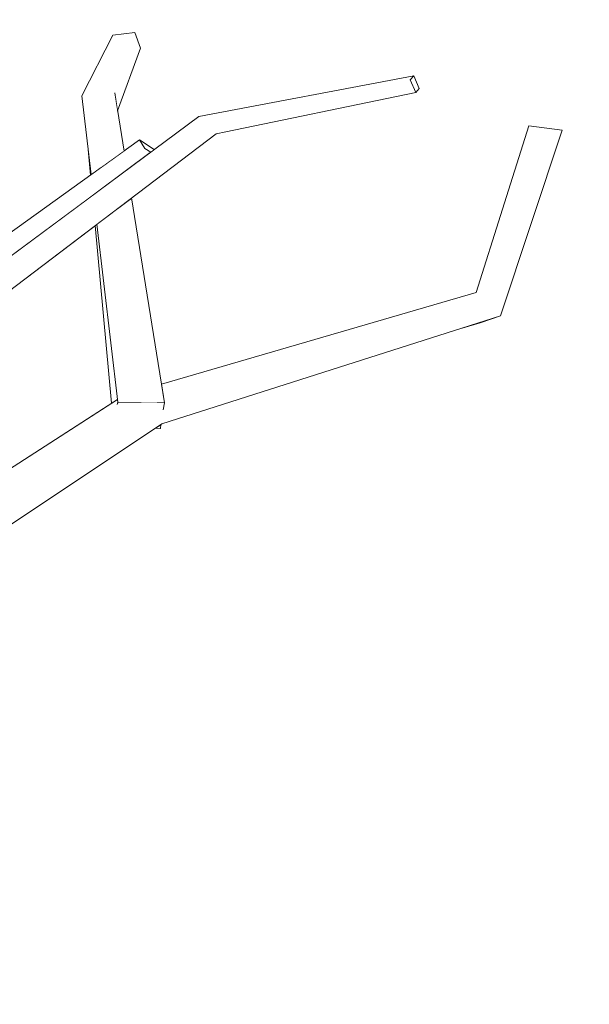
# Model space of a CAD drawing. Extents: x -289599 to -184549, y 66678 to 295474.
# Tile 125 of 256: x -267034 to -266939, y 71619 to 71783. Entities that reach past the tile are written whole.
import ezdxf

# ---------------------------------------------------------------- set-up
doc = ezdxf.new("R2010")
doc.units = 0
doc.header["$MEASUREMENT"] = 0
doc.linetypes.add('Wipeout_Contour', pattern=[1000, 0, -1000])
doc.layers.add('arch drzewa', color=8, linetype='Continuous')
doc.layers.add('Model Ściany', color=8, linetype='Continuous')
doc.layers.add('arch drzewa_Nr_Pióra__4', color=8, linetype='Continuous', lineweight=9)

msp = doc.modelspace()

# ---------------------------------------------------------------- wipeouts: each hides what was drawn before it
at = {"color": 254, "linetype": 'Wipeout_Contour', "lineweight": 0, "ltscale": 155815580.5429485}
msp.add_wipeout([(-266554.89, 73918.5), (-267404.89, 73918.5), (-267404.89, 71750.74), (-267394.05, 71748.38), (-267372.77, 71719.53), (-267373.64, 71718.42), (-267361.77, 71703.3), (-267362.86, 71707.49), (-267359.04, 71708.25), (-267358.29, 71705.38), (-267355.17, 71695.54), (-267346.43, 71685.62), (-267240.2, 71631.77), (-267227.65, 71618.5), (-267218.17, 71618.5), (-267220.21, 71620.82), (-267247.35, 71650.22), (-267302.21, 71663.9), (-267344.56, 71705.32), (-267344.38, 71705.62), (-267342.13, 71706.97), (-267301.15, 71667.98), (-267250.39, 71657.3), (-267251.23, 71718.8), (-267273.59, 71740.57), (-267303.22, 71763.94), (-267315.77, 71793.44), (-267312.12, 71795.22), (-267299.06, 71767.03), (-267278.28, 71751.59), (-267300.51, 71793.47), (-267299.07, 71794.08), (-267295.74, 71795.05), (-267269.02, 71744.71), (-267267.61, 71743.65), (-267242.21, 71719.01), (-267240.22, 71656.11), (-267209.85, 71623.74), (-267192.15, 71653.85), (-267191.46, 71694.71), (-267193.92, 71714.07), (-267240.91, 71785.35), (-267259.73, 71812.62), (-267259.88, 71812.93), (-267260.8, 71812.82), (-267270.86, 71824.37), (-267270.54, 71828.28), (-267284.76, 71838.86), (-267339.96, 71858.73), (-267360.22, 71897.52), (-267358.39, 71899.45), (-267355.97, 71898.67), (-267336.95, 71862.09), (-267284.5, 71844.32), (-267289.83, 71884.07), (-267289.74, 71884.6), (-267318.21, 71914.64), (-267315.25, 71916.35), (-267314.75, 71916.33), (-267285.4, 71886.11), (-267266.24, 71880.37), (-267263.37, 71892.41), (-267272.23, 71900.47), (-267271.16, 71917.53), (-267290.97, 71936.41), (-267293.6, 71962.94), (-267291, 71964.16), (-267288.75, 71963.13), (-267285.82, 71939.03), (-267270.75, 71924.2), (-267270.15, 71933.8), (-267268.22, 71934.27), (-267266.08, 71933.72), (-267266.79, 71920.31), (-267258.08, 71911.73), (-267250.14, 71948.8), (-267246.25, 71948.52), (-267246.21, 71946.67), (-267254.45, 71908.17), (-267252.47, 71906.21), (-267255.44, 71892.9), (-267227.55, 71869.33), (-267227.88, 71868.89), (-267227.73, 71868.84), (-267199.86, 71820.83), (-267198.77, 71802.23), (-267191.78, 71821.78), (-267221.92, 71864.2), (-267221.25, 71864.62), (-267218.99, 71865.53), (-267189.25, 71824.28), (-267188.66, 71858.3), (-267186.39, 71900.82), (-267222.82, 71986.56), (-267226.45, 71988.74), (-267224.64, 71990.83), (-267225.42, 71992.67), (-267229.06, 71999.34), (-267272.8, 72049.63), (-267294.95, 72051.63), (-267299.19, 72053.27), (-267330.73, 72076.07), (-267343.97, 72085.11), (-267390.39, 72099.59), (-267391.71, 72101.29), (-267389.57, 72103.42), (-267341.07, 72088.55), (-267328.2, 72079.46), (-267355.07, 72117.93), (-267355.02, 72119.18), (-267352.4, 72119.92), (-267325.31, 72083.33), (-267285.03, 72065.32), (-267313.51, 72104.32), (-267306.83, 72136.48), (-267310, 72141.1), (-267327.38, 72176.11), (-267325.58, 72177.05), (-267323.15, 72177.38), (-267308.13, 72149.23), (-267310.21, 72162.07), (-267306.83, 72162.95), (-267306.13, 72162.19), (-267303.17, 72145.56), (-267301.81, 72139.09), (-267289.28, 72122.03), (-267288.79, 72176.46), (-267286.85, 72176.89), (-267283.45, 72176.62), (-267284, 72114.84), (-267282.59, 72112.92), (-267248.87, 72053.1), (-267227.3, 72017.9), (-267229.32, 72048.9), (-267234.21, 72057.74), (-267236.98, 72061.01), (-267236.23, 72061.39), (-267250.28, 72086.77), (-267235.32, 72122.05), (-267228.73, 72157.87), (-267226.96, 72157.71), (-267226.37, 72157.6), (-267231.84, 72121.2), (-267245.33, 72088.35), (-267221.6, 72049.35), (-267221.55, 72048.99), (-267211.02, 72036.52), (-267224.99, 72066.7), (-267224.1, 72068.76), (-267220.34, 72068.94), (-267201.46, 72030.94), (-267205.13, 72046.01), (-267195.1, 72076.44), (-267196.57, 72076.37), (-267206.31, 72140.08), (-267220.79, 72182.17), (-267261.46, 72212.28), (-267294.12, 72221.23), (-267319.97, 72232.76), (-267344.72, 72248.99), (-267344.79, 72250.7), (-267342.36, 72251.89), (-267333.53, 72246.52), (-267331.86, 72248.22), (-267298.25, 72228.87), (-267290.01, 72225.52), (-267254.88, 72216.58), (-267222.76, 72193.85), (-267222.2, 72195.52), (-267234.49, 72228.61), (-267245.6, 72271.62), (-267248.78, 72301.27), (-267253.4, 72320.74), (-267256.92, 72334.03), (-267253.03, 72334.74), (-267252.42, 72333.68), (-267249.6, 72323.21), (-267243.96, 72304.25), (-267241.52, 72291.07), (-267237.66, 72316.17), (-267238.19, 72317.91), (-267243.11, 72323.08), (-267243.33, 72324.09), (-267240.09, 72325.73), (-267238.94, 72324.52), (-267238.64, 72324.84), (-267235.21, 72324.9), (-267233.47, 72318.76), (-267214.98, 72299.28), (-267212.2, 72333.19), (-267228.57, 72363.86), (-267226.03, 72365.13), (-267223.67, 72365.28), (-267206.11, 72332.9), (-267209.66, 72295.36), (-267181.01, 72258.39), (-267178.26, 72278.79), (-267178.28, 72280.56), (-267178.35, 72284.63), (-267179.79, 72286.84), (-267179.94, 72286.81), (-267180.16, 72287.39), (-267183.64, 72292.7), (-267184.72, 72299.54), (-267191.01, 72316.29), (-267194.12, 72352.21), (-267184.49, 72379.66), (-267181.78, 72379.12), (-267181.77, 72378.98), (-267190.2, 72352.49), (-267187.39, 72328.96), (-267186.13, 72329.22), (-267184.86, 72328.42), (-267179.85, 72303.15), (-267178.59, 72300.2), (-267179.23, 72341.99), (-267177.86, 72342.19), (-267175.84, 72342.16), (-267175.19, 72341.94), (-267175, 72335.45), (-267173.66, 72368.41), (-267171.45, 72368.51), (-267169.93, 72368.3), (-267170.4, 72322.65), (-267172.58, 72296.58), (-267157.45, 72312.87), (-267146.23, 72345.54), (-267142.87, 72345.09), (-267142.7, 72343.88), (-267152.89, 72309.78), (-267168.83, 72291.03), (-267169.46, 72282.3), (-267162.43, 72272.66), (-267162.33, 72257.61), (-267158.59, 72264.2), (-267152.34, 72309.05), (-267150.13, 72308.95), (-267148.64, 72308.74), (-267154.24, 72262.49), (-267162.27, 72247.35), (-267162.2, 72236.68), (-267135.6, 72265.25), (-267135.28, 72293), (-267131.42, 72293.3), (-267130.76, 72291.44), (-267131, 72270.18), (-267128.51, 72272.86), (-267122.12, 72299.75), (-267099.47, 72329.42), (-267097.98, 72329.77), (-267095.06, 72328.15), (-267116.44, 72300.44), (-267122.1, 72279.04), (-267096.71, 72303.64), (-267093.97, 72302.24), (-267092.55, 72300.96), (-267124.41, 72270.08), (-267124.47, 72270.11), (-267124.52, 72269.93), (-267131.09, 72262.5), (-267131.28, 72246.32), (-267091.76, 72275.06), (-267087.49, 72308.02), (-267082.99, 72307.8), (-267087.45, 72272.08), (-267129.48, 72240.53), (-267142.14, 72203.78), (-267139.97, 72201.92), (-267147.29, 72188.82), (-267148.25, 72186.05), (-267098.87, 72200.54), (-267078.78, 72244.31), (-267027.3, 72275.39), (-267024.95, 72273.24), (-267024.95, 72272.56), (-267073.28, 72242.57), (-267095.96, 72194.42), (-267152.29, 72175.83), (-267164.36, 72157.23), (-267164.31, 72155.32), (-267165.61, 72155.31), (-267166.47, 72153.98), (-267171.79, 72130.46), (-267171.79, 72129.72), (-267171.62, 72125.13), (-267168.64, 72128.16), (-267165.27, 72149.83), (-267163.68, 72151.86), (-267160.07, 72150.82), (-267162.38, 72127.73), (-267163.89, 72124.2), (-267171.23, 72114.39), (-267170.51, 72094.67), (-267170.45, 72094.54), (-267170.5, 72094.53), (-267169.08, 72055.64), (-267168.01, 72028.93), (-267166.71, 72022.75), (-267167.75, 72022.59), (-267166.11, 71981.58), (-267165.41, 71946.78), (-267160.96, 71940.17), (-267154.78, 71925.2), (-267157.32, 71971.72), (-267159.94, 72001.28), (-267163.82, 72055.82), (-267163.84, 72063.1), (-267164.32, 72077.48), (-267161.37, 72077.66), (-267160.94, 72076.85), (-267160.23, 72062.48), (-267159.66, 72054.84), (-267155.89, 72020.36), (-267152.04, 72041.87), (-267148.7, 72041.69), (-267146.72, 72041.2), (-267153.84, 72001.51), (-267153.6, 71999.34), (-267148.41, 71971.27), (-267141.73, 71910.81), (-267130.2, 71936.36), (-267124.65, 71946.44), (-267123.81, 71972.6), (-267099.22, 72018.98), (-267098.65, 72019.15), (-267098.69, 72019.63), (-267084.29, 72036.06), (-267073.32, 72053.32), (-267078.55, 72078.81), (-267075.93, 72079.42), (-267074.82, 72078.73), (-267070.47, 72057.8), (-267070.42, 72057.89), (-267056.61, 72091.8), (-267054.99, 72091.74), (-267051.8, 72090.79), (-267064.65, 72056.13), (-267068.73, 72049.4), (-267068.15, 72046.6), (-267077.33, 72035.21), (-267084.67, 72023.1), (-267062.19, 72029.47), (-267052.81, 72062.94), (-267048.42, 72062.22), (-267056.35, 72031.13), (-267054.58, 72031.63), (-267045.99, 72038.91), (-267032.16, 72051.01), (-267031.42, 72050.54), (-267020.35, 72062.61), (-267018.61, 72062.89), (-267015.99, 72061.06), (-267043.56, 72030.26), (-267052.71, 72027.73), (-267061.55, 72019.78), (-267080, 71992.99), (-267093.88, 71952.99), (-267084.28, 71961.07), (-267024.01, 71996.91), (-266998.65, 72044.15), (-266995.15, 72044.03), (-266993.91, 72042.09), (-267016.92, 71999.22), (-266957.08, 72017.32), (-266950.39, 72026.42), (-266930.3, 72054.71), (-266929.29, 72055.13), (-266926.46, 72053.39), (-266955.35, 72013.46), (-267019.39, 71992.96), (-267077.74, 71956.54), (-267099.7, 71936.7), (-267122.83, 71887.39), (-267126.74, 71865.63), (-267122.46, 71858.86), (-267124.14, 71868.46), (-267123.09, 71869.81), (-267120.43, 71869.49), (-267116.24, 71849), (-267114.26, 71845.88), (-267113.12, 71833.76), (-267112.64, 71831.42), (-267110.74, 71828.86), (-267105.17, 71849.14), (-267096.58, 71873.38), (-267095.7, 71875.13), (-267103.9, 71925.7), (-267100.53, 71926.23), (-267098.59, 71926.05), (-267091.65, 71883.21), (-267088.61, 71889.26), (-267081.24, 71913.31), (-267079.73, 71914.34), (-267076.87, 71912.94), (-267083.05, 71888.5), (-267089.79, 71871.89), (-267096.95, 71847.35), (-267104.1, 71819.91), (-267089.95, 71800.84), (-267077.85, 71836.95), (-267075.72, 71865.5), (-267049.63, 71904.05), (-267046.66, 71904.73), (-267045.7, 71902.48), (-267069.99, 71865.23), (-267070.6, 71836.16), (-267084.05, 71795.41), (-267080.14, 71787.89), (-267071.36, 71794.68), (-267054.59, 71808.43), (-267020.67, 71856.61), (-266986.06, 71878.82), (-266961.97, 71898.35), (-266959.13, 71896.29), (-266959.16, 71896.03), (-266960.68, 71894.8), (-266957.88, 71893.41), (-266958.11, 71891.29), (-267015.33, 71854.49), (-267048.81, 71806.87), (-267049.88, 71805.29), (-267051.19, 71803.49), (-267065.12, 71792.28), (-267077.11, 71782.06), (-267065.43, 71759.6), (-267041.15, 71802.36), (-267006.62, 71809.79), (-266983.4, 71843.27), (-266981.1, 71846.61), (-266980.61, 71847.28), (-266977.96, 71846.19), (-266980.37, 71842.76), (-267005.92, 71805.89), (-267036.06, 71799.94), (-267061.32, 71751.7), (-267059.69, 71748.58), (-267084.57, 71725.32), (-267053.86, 71730.73), (-267053.04, 71734.58), (-267021.97, 71756.89), (-267022.42, 71761.76), (-267023.39, 71770.12), (-267018.27, 71780.21), (-267014.6, 71780.62), (-267013.67, 71778.06), (-267017.46, 71767.62), (-267017.43, 71767.43), (-267016.39, 71760.9), (-267013.83, 71762.74), (-267011.35, 71761.13), (-267003.93, 71766.63), (-266968.16, 71773.45), (-266967.24, 71771.32), (-266967.8, 71770.63), (-267001.07, 71763.75), (-267015.13, 71753.08), (-267010.16, 71722.03), (-266957.77, 71737.3), (-266948.96, 71765.07), (-266943.45, 71764.4), (-266953.72, 71733.42), (-266957.11, 71732.26), (-266960.48, 71731.26), (-267010.07, 71715.44), (-267010.24, 71715.32), (-267010.34, 71714.69), (-267011.17, 71714.7), (-267050.84, 71688.31), (-267064.82, 71648.11), (-267103.31, 71618.5), (-266554.89, 71618.5), (-266554.89, 71746.14), (-266591.22, 71757.06), (-266615, 71786), (-266612.08, 71787.59), (-266610.19, 71788.38), (-266589.22, 71762.37), (-266564.6, 71755.4), (-266564.32, 71757.04), (-266563.13, 71758.14), (-266554.89, 71756.58)], dxfattribs=at).dxf.layer = 'Model Ściany'

# ---------------------------------------------------------------- next in the draw order: wipeouts: each hides what was drawn before it
at = {"color": 254, "linetype": 'Wipeout_Contour', "lineweight": 0, "ltscale": 971245.172792}
msp.add_wipeout([(-267017.46, 71767.62), (-267017.94, 71770.58), (-267017.43, 71767.43)], dxfattribs=at).dxf.layer = 'arch drzewa'
at = {"color": 254, "linetype": 'Wipeout_Contour', "lineweight": 0, "ltscale": 971234.795011}
msp.add_wipeout([(-267025.36, 71750.75), (-267011.95, 71760.69), (-267012.92, 71761.32)], dxfattribs=at).dxf.layer = 'arch drzewa'
at = {"color": 254, "linetype": 'Wipeout_Contour', "lineweight": 0, "ltscale": 1295013.027547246}
msp.add_wipeout([(-267046.1, 71729.59), (-267050.25, 71698.39), (-267018.5, 71718.87), (-267021.2, 71748.48)], dxfattribs=at).dxf.layer = 'Model Ściany'

# ---------------------------------------------------------------- next in the draw order: wipeouts: each hides what was drawn before it
at = {"color": 254, "linetype": 'Wipeout_Contour', "lineweight": 0, "ltscale": 1295034.085142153}
msp.add_wipeout([(-267012.92, 71761.32), (-267050.23, 71733.55), (-267048.55, 71733.56), (-267025.36, 71750.75)], dxfattribs=at).dxf.layer = 'arch drzewa'
at = {"color": 254, "linetype": 'Wipeout_Contour', "lineweight": 0, "ltscale": 1942424.171884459}
msp.add_wipeout([(-267050.84, 71688.31), (-267010.41, 71715.21), (-267010.49, 71715.75), (-267014.06, 71718.41), (-267017.5, 71718.73), (-267017.52, 71719.21)], dxfattribs=at).dxf.layer = 'arch drzewa'

# ---------------------------------------------------------------- next in the draw order: wipeouts: each hides what was drawn before it
at = {"color": 254, "linetype": 'Wipeout_Contour', "lineweight": 0, "ltscale": 971257.07144}
msp.add_wipeout([(-267050.23, 71733.55), (-267012.92, 71761.32), (-267013.83, 71762.74)], dxfattribs=at).dxf.layer = 'arch drzewa'
at = {"color": 254, "linetype": 'Wipeout_Contour', "lineweight": 0, "ltscale": 2266282.27089534}
msp.add_wipeout([(-267051.5, 71690.33), (-267053.75, 71689.17), (-267050.84, 71688.31), (-267017.52, 71719.21), (-267017.53, 71719.5), (-267050.25, 71698.39), (-267051.31, 71690.37)], dxfattribs=at).dxf.layer = 'arch drzewa'
at = {"color": 254, "linetype": 'Wipeout_Contour', "lineweight": 0, "ltscale": 971184.336314}
msp.add_wipeout([(-267010.07, 71715.44), (-267010.48, 71715.75), (-267010.41, 71715.21)], dxfattribs=at).dxf.layer = 'arch drzewa'

# ---------------------------------------------------------------- next in the draw order: wipeouts: each hides what was drawn before it
at = {"color": 254, "linetype": 'Wipeout_Contour', "lineweight": 0, "ltscale": 971288.331434}
msp.add_wipeout([(-267013.83, 71762.74), (-267053.04, 71734.58), (-267050.23, 71733.55)], dxfattribs=at).dxf.layer = 'arch drzewa'
at = {"color": 254, "linetype": 'Wipeout_Contour', "lineweight": 0, "ltscale": 971088.813237}
msp.add_wipeout([(-267010.07, 71715.44), (-266953.72, 71733.42), (-266957.77, 71737.3)], dxfattribs=at).dxf.layer = 'arch drzewa'

# ---------------------------------------------------------------- next in the draw order: wipeouts: each hides what was drawn before it
at = {"color": 254, "linetype": 'Wipeout_Contour', "lineweight": 0, "ltscale": 1294997.1038826}
msp.add_wipeout([(-267023.39, 71770.12), (-267020.18, 71758.18), (-267016.39, 71760.9), (-267017.94, 71770.58)], dxfattribs=at).dxf.layer = 'arch drzewa'
at = {"color": 254, "linetype": 'Wipeout_Contour', "lineweight": 0, "ltscale": 1294966.425902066}
msp.add_wipeout([(-267011.35, 71761.13), (-267013.83, 71762.74), (-267012.92, 71761.32), (-267011.95, 71760.69)], dxfattribs=at).dxf.layer = 'arch drzewa'
at = {"color": 254, "linetype": 'Wipeout_Contour', "lineweight": 0, "ltscale": 971190.783422}
msp.add_wipeout([(-267014.06, 71718.41), (-267010.49, 71715.75), (-267010.79, 71717.95)], dxfattribs=at).dxf.layer = 'arch drzewa'

# ---------------------------------------------------------------- next in the draw order: wipeouts: each hides what was drawn before it
at = {"color": 254, "linetype": 'Wipeout_Contour', "lineweight": 0, "ltscale": 971243.338899}
msp.add_wipeout([(-267017.46, 71767.62), (-267013.67, 71778.06), (-267014.6, 71780.62)], dxfattribs=at).dxf.layer = 'arch drzewa'
at = {"color": 254, "linetype": 'Wipeout_Contour', "lineweight": 0, "ltscale": 971251.954368}
msp.add_wipeout([(-267023.39, 71770.12), (-267021.86, 71756.97), (-267020.18, 71758.18)], dxfattribs=at).dxf.layer = 'arch drzewa'
at = {"color": 254, "linetype": 'Wipeout_Contour', "lineweight": 0, "ltscale": 2266051.971816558}
msp.add_wipeout([(-267009.85, 71717.82), (-267010.78, 71717.95), (-267010.48, 71715.75), (-267010.07, 71715.44), (-266957.77, 71737.3), (-267010.16, 71722.03), (-267009.66, 71718.97)], dxfattribs=at).dxf.layer = 'arch drzewa'

# ---------------------------------------------------------------- next in the draw order: wipeouts: each hides what was drawn before it
at = {"color": 254, "linetype": 'Wipeout_Contour', "lineweight": 0, "ltscale": 971244.915235}
msp.add_wipeout([(-267014.6, 71780.62), (-267017.94, 71770.58), (-267017.46, 71767.62)], dxfattribs=at).dxf.layer = 'arch drzewa'
at = {"color": 254, "linetype": 'Wipeout_Contour', "lineweight": 0, "ltscale": 971250.677476}
msp.add_wipeout([(-267022.42, 71761.76), (-267021.97, 71756.89), (-267021.86, 71756.97)], dxfattribs=at).dxf.layer = 'arch drzewa'
at = {"color": 254, "linetype": 'Wipeout_Contour', "lineweight": 0, "ltscale": 971042.232093}
msp.add_wipeout([(-266960.48, 71731.26), (-266957.11, 71732.26), (-266953.72, 71733.42)], dxfattribs=at).dxf.layer = 'arch drzewa'
at = {"color": 254, "linetype": 'Wipeout_Contour', "lineweight": 0, "ltscale": 971187.037647}
msp.add_wipeout([(-267010.93, 71718.98), (-267010.34, 71714.69), (-267010.92, 71718.98)], dxfattribs=at).dxf.layer = 'arch drzewa'

# ---------------------------------------------------------------- next in the draw order: linework, layer by layer
at = {"layer": 'arch drzewa_Nr_Pióra__4', "linetype": 'Continuous'}
msp.add_line((-266960.48, 71731.26), (-266957.11, 71732.26), dxfattribs=at)

# ---------------------------------------------------------------- next in the draw order: wipeouts: each hides what was drawn before it
at = {"color": 254, "linetype": 'Wipeout_Contour', "lineweight": 0, "ltscale": 971248.912216}
msp.add_wipeout([(-267017.94, 71770.58), (-267014.6, 71780.62), (-267018.27, 71780.21)], dxfattribs=at).dxf.layer = 'arch drzewa'
at = {"color": 254, "linetype": 'Wipeout_Contour', "lineweight": 0, "ltscale": 971034.044882}
msp.add_wipeout([(-266953.72, 71733.42), (-266943.45, 71764.4), (-266948.96, 71765.07)], dxfattribs=at).dxf.layer = 'arch drzewa'
at = {"color": 254, "linetype": 'Wipeout_Contour', "lineweight": 0, "ltscale": 971215.003276}
msp.add_wipeout([(-267018.19, 71750.76), (-267009.66, 71718.97), (-267015.13, 71753.08)], dxfattribs=at).dxf.layer = 'arch drzewa'
at = {"color": 254, "linetype": 'Wipeout_Contour', "lineweight": 0, "ltscale": 971185.29314}
msp.add_wipeout([(-267010.24, 71715.32), (-267011.17, 71714.7), (-267010.34, 71714.69)], dxfattribs=at).dxf.layer = 'arch drzewa'

# ---------------------------------------------------------------- next in the draw order: linework, layer by layer
at = {"layer": 'arch drzewa_Nr_Pióra__4', "linetype": 'Continuous'}
for p, q in [((-267013.67, 71778.06), (-267014.6, 71780.62)), ((-267050.84, 71688.31), (-267010.07, 71715.44)), ((-267010.34, 71714.69), (-267010.24, 71715.32)), ((-267011.17, 71714.7), (-267010.34, 71714.69)), ((-267010.34, 71714.69), (-267010.35, 71714.75)), ((-267010.35, 71714.75), (-267010.35, 71714.75))]:
    msp.add_line(p, q, dxfattribs=at)

# ---------------------------------------------------------------- next in the draw order: wipeouts: each hides what was drawn before it
at = {"color": 254, "linetype": 'Wipeout_Contour', "lineweight": 0, "ltscale": 971255.458335}
msp.add_wipeout([(-267018.27, 71780.21), (-267023.39, 71770.12), (-267017.94, 71770.58)], dxfattribs=at).dxf.layer = 'arch drzewa'
at = {"color": 254, "linetype": 'Wipeout_Contour', "lineweight": 0, "ltscale": 971041.084057}
msp.add_wipeout([(-266948.96, 71765.07), (-266957.77, 71737.3), (-266953.72, 71733.42)], dxfattribs=at).dxf.layer = 'arch drzewa'
at = {"color": 254, "linetype": 'Wipeout_Contour', "lineweight": 0, "ltscale": 1294955.112354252}
msp.add_wipeout([(-267018.19, 71750.76), (-267020.9, 71748.71), (-267017.45, 71719.05), (-267009.66, 71718.97)], dxfattribs=at).dxf.layer = 'arch drzewa'

# ---------------------------------------------------------------- next in the draw order: linework, layer by layer
at = {"layer": 'arch drzewa_Nr_Pióra__4', "linetype": 'Continuous'}
for p, q in [((-267014.6, 71780.62), (-267018.27, 71780.21)), ((-267023.39, 71770.12), (-267018.27, 71780.21)), ((-267017.46, 71767.62), (-267013.67, 71778.06)), ((-266957.77, 71737.3), (-266948.96, 71765.07)), ((-266953.72, 71733.42), (-266943.45, 71764.4)), ((-266943.45, 71764.4), (-266948.96, 71765.07)), ((-266957.11, 71732.26), (-266953.72, 71733.42))]:
    msp.add_line(p, q, dxfattribs=at)

# ---------------------------------------------------------------- next in the draw order: wipeouts: each hides what was drawn before it
at = {"color": 254, "linetype": 'Wipeout_Contour', "lineweight": 0, "ltscale": 1942439.160415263}
msp.add_wipeout([(-267020.9, 71748.71), (-267021.2, 71748.48), (-267018.5, 71718.87), (-267017.53, 71719.5), (-267017.5, 71718.73), (-267017.45, 71719.05)], dxfattribs=at).dxf.layer = 'arch drzewa'

# ---------------------------------------------------------------- next in the draw order: wipeouts: each hides what was drawn before it
at = {"color": 254, "linetype": 'Wipeout_Contour', "lineweight": 0, "ltscale": 971235.677755}
msp.add_wipeout([(-267050.65, 71726.14), (-267001.07, 71763.75), (-267003.76, 71765.61)], dxfattribs=at).dxf.layer = 'arch drzewa'
at = {"color": 254, "linetype": 'Wipeout_Contour', "lineweight": 0, "ltscale": 1618663.651763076}
msp.add_wipeout([(-267017.45, 71719.05), (-267017.5, 71718.73), (-267014.06, 71718.41), (-267010.79, 71717.95), (-267010.93, 71718.98)], dxfattribs=at).dxf.layer = 'arch drzewa'

# ---------------------------------------------------------------- next in the draw order: linework, layer by layer
at = {"layer": 'arch drzewa_Nr_Pióra__4', "linetype": 'Continuous'}
for p, q in [((-267050.25, 71698.39), (-267017.5, 71719.52)), ((-267017.45, 71719.05), (-267017.51, 71718.66))]:
    msp.add_line(p, q, dxfattribs=at)

# ---------------------------------------------------------------- next in the draw order: wipeouts: each hides what was drawn before it
at = {"color": 254, "linetype": 'Wipeout_Contour', "lineweight": 0, "ltscale": 971134.00306}
msp.add_wipeout([(-267001.07, 71763.75), (-266967.8, 71770.63), (-266968.72, 71772.76)], dxfattribs=at).dxf.layer = 'arch drzewa'
at = {"color": 254, "linetype": 'Wipeout_Contour', "lineweight": 0, "ltscale": 971275.677704}
msp.add_wipeout([(-267003.76, 71765.61), (-267052.25, 71728.91), (-267050.65, 71726.14)], dxfattribs=at).dxf.layer = 'arch drzewa'
at = {"color": 254, "linetype": 'Wipeout_Contour', "lineweight": 0, "ltscale": 1294915.716119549}
msp.add_wipeout([(-267009.66, 71718.97), (-267010.92, 71718.98), (-267010.78, 71717.95), (-267009.85, 71717.82)], dxfattribs=at).dxf.layer = 'arch drzewa'

# ---------------------------------------------------------------- next in the draw order: linework, layer by layer
at = {"layer": 'arch drzewa_Nr_Pióra__4', "linetype": 'Continuous'}
for p, q in [((-267009.66, 71718.97), (-267017.45, 71719.05)), ((-267009.86, 71717.76), (-267009.66, 71718.97))]:
    msp.add_line(p, q, dxfattribs=at)

# ---------------------------------------------------------------- next in the draw order: wipeouts: each hides what was drawn before it
at = {"color": 254, "linetype": 'Wipeout_Contour', "lineweight": 0, "ltscale": 971241.450994}
msp.add_wipeout([(-267052.25, 71728.91), (-267003.76, 71765.61), (-267003.93, 71766.63)], dxfattribs=at).dxf.layer = 'arch drzewa'

# ---------------------------------------------------------------- next in the draw order: wipeouts: each hides what was drawn before it
at = {"color": 254, "linetype": 'Wipeout_Contour', "lineweight": 0, "ltscale": 971278.489633}
msp.add_wipeout([(-267003.93, 71766.63), (-267051.89, 71731.07), (-267052.25, 71728.91)], dxfattribs=at).dxf.layer = 'arch drzewa'

# ---------------------------------------------------------------- next in the draw order: linework, layer by layer
at = {"layer": 'arch drzewa_Nr_Pióra__4', "linetype": 'Continuous'}
for p, q in [((-267021.86, 71756.97), (-267023.39, 71770.12)), ((-267016.39, 71760.9), (-267017.94, 71770.58)), ((-267017.43, 71767.43), (-267017.46, 71767.62)), ((-267053.04, 71734.58), (-267013.83, 71762.74)), ((-267012.92, 71761.32), (-267013.83, 71762.74)), ((-267013.83, 71762.74), (-267011.35, 71761.13)), ((-267021.97, 71756.89), (-267022.42, 71761.76)), ((-267011.95, 71760.69), (-267012.92, 71761.32)), ((-267009.66, 71718.97), (-267015.13, 71753.08)), ((-267018.5, 71718.87), (-267021.2, 71748.48)), ((-267017.45, 71719.05), (-267020.9, 71748.71)), ((-267010.16, 71722.03), (-266957.77, 71737.3)), ((-267010.07, 71715.44), (-266953.72, 71733.42))]:
    msp.add_line(p, q, dxfattribs=at)

# ---------------------------------------------------------------- next in the draw order: wipeouts: each hides what was drawn before it
at = {"color": 254, "linetype": 'Wipeout_Contour', "lineweight": 0, "ltscale": 971166.627496}
msp.add_wipeout([(-266968.72, 71772.76), (-267003.76, 71765.61), (-267001.07, 71763.75)], dxfattribs=at).dxf.layer = 'arch drzewa'

# ---------------------------------------------------------------- next in the draw order: linework, layer by layer
at = {"layer": 'arch drzewa_Nr_Pióra__4', "linetype": 'Continuous'}
msp.add_line((-267050.65, 71726.14), (-267001.07, 71763.75), dxfattribs=at)

# ---------------------------------------------------------------- next in the draw order: wipeouts: each hides what was drawn before it
at = {"color": 254, "linetype": 'Wipeout_Contour', "lineweight": 0, "ltscale": 971138.144812}
msp.add_wipeout([(-267003.76, 71765.61), (-266968.72, 71772.76), (-266968.16, 71773.45)], dxfattribs=at).dxf.layer = 'arch drzewa'

# ---------------------------------------------------------------- next in the draw order: wipeouts: each hides what was drawn before it
at = {"color": 254, "linetype": 'Wipeout_Contour', "lineweight": 0, "ltscale": 971169.647222}
msp.add_wipeout([(-266968.16, 71773.45), (-267003.93, 71766.63), (-267003.76, 71765.61)], dxfattribs=at).dxf.layer = 'arch drzewa'

# ---------------------------------------------------------------- next in the draw order: linework, layer by layer
at = {"layer": 'arch drzewa_Nr_Pióra__4', "linetype": 'Continuous'}
msp.add_line((-267051.89, 71731.07), (-267003.93, 71766.63), dxfattribs=at)

# ---------------------------------------------------------------- next in the draw order: wipeouts: each hides what was drawn before it
at = {"color": 254, "linetype": 'Wipeout_Contour', "lineweight": 0, "ltscale": 1294804.070277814}
msp.add_wipeout([(-266968.16, 71773.45), (-266968.72, 71772.76), (-266967.8, 71770.63), (-266967.24, 71771.32)], dxfattribs=at).dxf.layer = 'arch drzewa'

# ---------------------------------------------------------------- next in the draw order: linework, layer by layer
at = {"layer": 'arch drzewa_Nr_Pióra__4', "linetype": 'Continuous'}
for p, q in [((-267003.93, 71766.63), (-266968.16, 71773.45)), ((-266968.72, 71772.76), (-266968.16, 71773.45)), ((-266967.8, 71770.63), (-266968.72, 71772.76)), ((-266968.16, 71773.45), (-266967.24, 71771.32)), ((-266967.24, 71771.32), (-266967.8, 71770.63)), ((-267001.07, 71763.75), (-266967.8, 71770.63))]:
    msp.add_line(p, q, dxfattribs=at)

doc.saveas('drawing.dxf')
